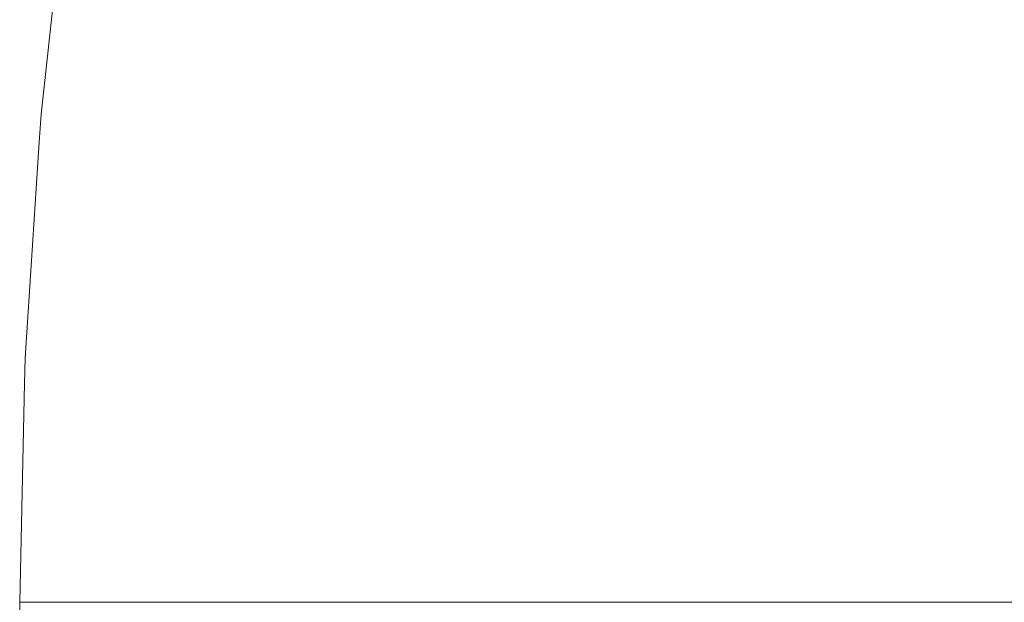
# Model space of a CAD drawing. Header units: centimetres. Extents: x -25.9 to 27.4, y 34.1 to 35.9.
# Tile 48 of 256: x -25.8535 to -25.8359, y 35.8401 to 35.8505. Entities that reach past the tile are written whole.
import ezdxf

# ---------------------------------------------------------------- set-up
doc = ezdxf.new("R2010")
doc.units = ezdxf.units.CM
doc.header["$LTSCALE"] = 2.54
doc.layers.add('Lucido design-1', color=7, linetype='Continuous')

# ---------------------------------------------------------------- blocks, each defined once
blk = doc.blocks.new('Gruppo-5-1')
at = {"color": 7, "linetype": 'Continuous', "lineweight": 9}
for points, invisible_edges in [([(-25.852664, 35.85262, -9.481992), (-25.853079, 35.848828, -9.481992), (-25.853032, 35.848823, -9.478917), (-25.852558, 35.853158, -9.478917)], 14), ([(-25.852664, 35.85262, -33.448755), (-25.853079, 35.848828, -33.448755), (-25.853032, 35.848823, -33.44568), (-25.852558, 35.853158, -33.44568)], 14), ([(-25.85251, 35.853152, -10.086352), (-25.852985, 35.848819, -10.086352), (-25.853079, 35.848828, -10.081992), (-25.852664, 35.85262, -10.081992)], 11), ([(-25.85251, 35.853152, -34.053115), (-25.852985, 35.848819, -34.053115), (-25.853079, 35.848828, -34.048755), (-25.852664, 35.85262, -34.048755)], 11), ([(-25.852819, 35.848805, -9.474771), (-25.852346, 35.853131, -9.474771), (-25.852558, 35.853158, -9.478917), (-25.853032, 35.848823, -9.478917)], 15), ([(-25.852819, 35.848805, -33.441534), (-25.852346, 35.853131, -33.441534), (-25.852558, 35.853158, -33.44568), (-25.853032, 35.848823, -33.44568)], 15), ([(-25.852985, 35.848819, -10.086352), (-25.85251, 35.853152, -10.086352), (-25.852246, 35.853117, -10.090484), (-25.85272, 35.848796, -10.090484)], 15), ([(-25.852985, 35.848819, -34.053115), (-25.85251, 35.853152, -34.053115), (-25.852246, 35.853117, -34.057247), (-25.85272, 35.848796, -34.057247)], 15), ([(-25.852435, 35.848771, -9.470635), (-25.851963, 35.85308, -9.470635), (-25.852346, 35.853131, -9.474771), (-25.852819, 35.848805, -9.474771)], 15), ([(-25.852435, 35.848771, -33.437398), (-25.851963, 35.85308, -33.437398), (-25.852346, 35.853131, -33.441534), (-25.852819, 35.848805, -33.441534)], 15), ([(-25.85272, 35.848796, -10.090484), (-25.852246, 35.853117, -10.090484), (-25.851813, 35.85306, -10.094598), (-25.852285, 35.848758, -10.094598)], 15), ([(-25.85272, 35.848796, -34.057247), (-25.852246, 35.853117, -34.057247), (-25.851813, 35.85306, -34.061361), (-25.852285, 35.848758, -34.061361)], 15), ([(-25.851879, 35.848723, -9.466514), (-25.85141, 35.853007, -9.466514), (-25.851963, 35.85308, -9.470635), (-25.852435, 35.848771, -9.470635)], 15), ([(-25.851879, 35.848723, -33.433277), (-25.85141, 35.853007, -33.433277), (-25.851963, 35.85308, -33.437398), (-25.852435, 35.848771, -33.437398)], 15), ([(-25.852285, 35.848758, -10.094598), (-25.851813, 35.85306, -10.094598), (-25.851213, 35.852981, -10.098688), (-25.851681, 35.848705, -10.098688)], 15), ([(-25.852285, 35.848758, -34.061361), (-25.851813, 35.85306, -34.061361), (-25.851213, 35.852981, -34.065451), (-25.851681, 35.848705, -34.065451)], 15), ([(-25.851152, 35.848659, -9.462417), (-25.850686, 35.852912, -9.462417), (-25.85141, 35.853007, -9.466514), (-25.851879, 35.848723, -9.466514)], 15), ([(-25.851152, 35.848659, -33.42918), (-25.850686, 35.852912, -33.42918), (-25.85141, 35.853007, -33.433277), (-25.851879, 35.848723, -33.433277)], 15), ([(-25.851681, 35.848705, -10.098688), (-25.851213, 35.852981, -10.098688), (-25.850446, 35.85288, -10.102745), (-25.850911, 35.848638, -10.102745)], 15), ([(-25.851681, 35.848705, -34.065451), (-25.851213, 35.852981, -34.065451), (-25.850446, 35.85288, -34.069508), (-25.850911, 35.848638, -34.069508)], 15), ([(-25.850255, 35.848581, -9.45835), (-25.849794, 35.852795, -9.45835), (-25.850686, 35.852912, -9.462417), (-25.851152, 35.848659, -9.462417)], 15), ([(-25.850255, 35.848581, -33.425113), (-25.849794, 35.852795, -33.425113), (-25.850686, 35.852912, -33.42918), (-25.851152, 35.848659, -33.42918)], 15), ([(-25.850911, 35.848638, -10.102745), (-25.850446, 35.85288, -10.102745), (-25.849514, 35.852758, -10.106763), (-25.849975, 35.848556, -10.106763)], 15), ([(-25.850911, 35.848638, -34.069508), (-25.850446, 35.85288, -34.069508), (-25.849514, 35.852758, -34.073526), (-25.849975, 35.848556, -34.073526)], 15), ([(-25.849189, 35.848487, -9.45432), (-25.848733, 35.852655, -9.45432), (-25.849794, 35.852795, -9.45835), (-25.850255, 35.848581, -9.45835)], 15), ([(-25.849189, 35.848487, -33.421083), (-25.848733, 35.852655, -33.421083), (-25.849794, 35.852795, -33.425113), (-25.850255, 35.848581, -33.425113)], 15), ([(-25.849975, 35.848556, -10.106763), (-25.849514, 35.852758, -10.106763), (-25.84842, 35.852614, -10.110736), (-25.848875, 35.84846, -10.110736)], 15), ([(-25.849975, 35.848556, -34.073526), (-25.849514, 35.852758, -34.073526), (-25.84842, 35.852614, -34.077499), (-25.848875, 35.84846, -34.077499)], 15), ([(-25.853079, 35.848828, -9.481992), (-25.852664, 35.85262, -9.481992), (-25.852664, 35.85262, -10.081992), (-25.853079, 35.848828, -10.081992)], 10), ([(-25.853079, 35.848828, -33.448755), (-25.852664, 35.85262, -33.448755), (-25.852664, 35.85262, -34.048755), (-25.853079, 35.848828, -34.048755)], 10), ([(-25.847956, 35.848379, -9.450335), (-25.847506, 35.852493, -9.450335), (-25.848733, 35.852655, -9.45432), (-25.849189, 35.848487, -9.45432)], 15), ([(-25.847956, 35.848379, -33.417098), (-25.847506, 35.852493, -33.417098), (-25.848733, 35.852655, -33.421083), (-25.849189, 35.848487, -33.421083)], 15), ([(-25.848875, 35.84846, -10.110736), (-25.84842, 35.852614, -10.110736), (-25.847166, 35.852449, -10.114657), (-25.847615, 35.848349, -10.114657)], 15), ([(-25.848875, 35.84846, -34.077499), (-25.84842, 35.852614, -34.077499), (-25.847166, 35.852449, -34.08142), (-25.847615, 35.848349, -34.08142)], 15), ([(-25.846557, 35.848257, -9.446402), (-25.846113, 35.85231, -9.446402), (-25.847506, 35.852493, -9.450335), (-25.847956, 35.848379, -9.450335)], 15), ([(-25.846557, 35.848257, -33.413165), (-25.846113, 35.85231, -33.413165), (-25.847506, 35.852493, -33.417098), (-25.847956, 35.848379, -33.417098)], 15), ([(-25.847615, 35.848349, -10.114657), (-25.847166, 35.852449, -10.114657), (-25.845754, 35.852263, -10.118519), (-25.846196, 35.848225, -10.118519)], 15), ([(-25.847615, 35.848349, -34.08142), (-25.847166, 35.852449, -34.08142), (-25.845754, 35.852263, -34.085282), (-25.846196, 35.848225, -34.085282)], 15), ([(-25.844993, 35.84812, -9.442527), (-25.844557, 35.852105, -9.442527), (-25.846113, 35.85231, -9.446402), (-25.846557, 35.848257, -9.446402)], 15), ([(-25.844993, 35.84812, -33.40929), (-25.844557, 35.852105, -33.40929), (-25.846113, 35.85231, -33.413165), (-25.846557, 35.848257, -33.413165)], 15), ([(-25.846196, 35.848225, -10.118519), (-25.845754, 35.852263, -10.118519), (-25.844187, 35.852056, -10.122315), (-25.844621, 35.848088, -10.122315)], 15), ([(-25.846196, 35.848225, -34.085282), (-25.845754, 35.852263, -34.085282), (-25.844187, 35.852056, -34.089078), (-25.844621, 35.848088, -34.089078)], 15), ([(-25.843269, 35.847969, -9.438717), (-25.84284, 35.851879, -9.438717), (-25.844557, 35.852105, -9.442527), (-25.844993, 35.84812, -9.442527)], 15), ([(-25.843269, 35.847969, -33.40548), (-25.84284, 35.851879, -33.40548), (-25.844557, 35.852105, -33.40929), (-25.844993, 35.84812, -33.40929)], 15), ([(-25.844621, 35.848088, -10.122315), (-25.844187, 35.852056, -10.122315), (-25.842468, 35.85183, -10.126041), (-25.842894, 35.847936, -10.126041)], 15), ([(-25.844621, 35.848088, -34.089078), (-25.844187, 35.852056, -34.089078), (-25.842468, 35.85183, -34.092804), (-25.842894, 35.847936, -34.092804)], 15), ([(-25.841385, 35.847804, -9.43498), (-25.840965, 35.851632, -9.43498), (-25.84284, 35.851879, -9.438717), (-25.843269, 35.847969, -9.438717)], 15), ([(-25.841385, 35.847804, -33.401743), (-25.840965, 35.851632, -33.401743), (-25.84284, 35.851879, -33.40548), (-25.843269, 35.847969, -33.40548)], 15), ([(-25.842894, 35.847936, -10.126041), (-25.842468, 35.85183, -10.126041), (-25.8406, 35.851584, -10.129688), (-25.841018, 35.847772, -10.129688)], 15), ([(-25.842894, 35.847936, -34.092804), (-25.842468, 35.85183, -34.092804), (-25.8406, 35.851584, -34.096451), (-25.841018, 35.847772, -34.096451)], 15), ([(-25.839344, 35.847626, -9.431322), (-25.838935, 35.851365, -9.431322), (-25.840965, 35.851632, -9.43498), (-25.841385, 35.847804, -9.43498)], 15), ([(-25.839344, 35.847626, -33.398085), (-25.838935, 35.851365, -33.398085), (-25.840965, 35.851632, -33.401743), (-25.841385, 35.847804, -33.401743)], 15), ([(-25.841018, 35.847772, -10.129688), (-25.8406, 35.851584, -10.129688), (-25.838588, 35.851319, -10.133253), (-25.838995, 35.847595, -10.133253)], 15), ([(-25.841018, 35.847772, -34.096451), (-25.8406, 35.851584, -34.096451), (-25.838588, 35.851319, -34.100016), (-25.838995, 35.847595, -34.100016)], 15), ([(-25.837151, 35.847434, -9.42775), (-25.836752, 35.851078, -9.42775), (-25.838935, 35.851365, -9.431322), (-25.839344, 35.847626, -9.431322)], 15), ([(-25.837151, 35.847434, -33.394513), (-25.836752, 35.851078, -33.394513), (-25.838935, 35.851365, -33.398085), (-25.839344, 35.847626, -33.398085)], 15), ([(-25.838995, 35.847595, -10.133253), (-25.838588, 35.851319, -10.133253), (-25.836434, 35.851036, -10.136728), (-25.836831, 35.847406, -10.136728)], 15), ([(-25.838995, 35.847595, -34.100016), (-25.838588, 35.851319, -34.100016), (-25.836434, 35.851036, -34.103491), (-25.836831, 35.847406, -34.103491)], 15), ([(-25.834808, 35.847229, -9.424269), (-25.83442, 35.850771, -9.424269), (-25.836752, 35.851078, -9.42775), (-25.837151, 35.847434, -9.42775)], 15), ([(-25.834808, 35.847229, -33.391033), (-25.83442, 35.850771, -33.391033), (-25.836752, 35.851078, -33.394513), (-25.837151, 35.847434, -33.394513)], 15), ([(-25.836831, 35.847406, -10.136728), (-25.836434, 35.851036, -10.136728), (-25.834143, 35.850734, -10.140108), (-25.834529, 35.847205, -10.140108)], 15), ([(-25.836831, 35.847406, -34.103491), (-25.836434, 35.851036, -34.103491), (-25.834143, 35.850734, -34.106871), (-25.834529, 35.847205, -34.106871)], 15), ([(-25.853112, 35.848331, -9.481992), (-25.853365, 35.844474, -9.481992), (-25.853318, 35.844472, -9.478917), (-25.853032, 35.848823, -9.478917)], 14), ([(-25.853112, 35.848331, -33.448755), (-25.853365, 35.844474, -33.448755), (-25.853318, 35.844472, -33.44568), (-25.853032, 35.848823, -33.44568)], 14), ([(-25.852985, 35.848819, -10.086352), (-25.85327, 35.84447, -10.086352), (-25.853365, 35.844474, -10.081992), (-25.853112, 35.848331, -10.081992)], 11), ([(-25.852985, 35.848819, -34.053115), (-25.85327, 35.84447, -34.053115), (-25.853365, 35.844474, -34.048755), (-25.853112, 35.848331, -34.048755)], 11), ([(-25.853104, 35.844463, -9.474771), (-25.852819, 35.848805, -9.474771), (-25.853032, 35.848823, -9.478917), (-25.853318, 35.844472, -9.478917)], 15), ([(-25.853104, 35.844463, -33.441534), (-25.852819, 35.848805, -33.441534), (-25.853032, 35.848823, -33.44568), (-25.853318, 35.844472, -33.44568)], 15), ([(-25.85327, 35.84447, -10.086352), (-25.852985, 35.848819, -10.086352), (-25.85272, 35.848796, -10.090484), (-25.853004, 35.844458, -10.090484)], 15), ([(-25.85327, 35.84447, -34.053115), (-25.852985, 35.848819, -34.053115), (-25.85272, 35.848796, -34.057247), (-25.853004, 35.844458, -34.057247)], 15), ([(-25.853032, 35.848823, -9.478917), (-25.853079, 35.848828, -9.481992), (-25.853112, 35.848331, -9.481992)], 9), ([(-25.853079, 35.848828, -10.081992), (-25.853112, 35.848331, -10.081992), (-25.853112, 35.848331, -9.481992), (-25.853079, 35.848828, -9.481992)], 10), ([(-25.853112, 35.848331, -10.081992), (-25.853079, 35.848828, -10.081992), (-25.852985, 35.848819, -10.086352)], 10), ([(-25.853032, 35.848823, -33.44568), (-25.853079, 35.848828, -33.448755), (-25.853112, 35.848331, -33.448755)], 9), ([(-25.853079, 35.848828, -34.048755), (-25.853112, 35.848331, -34.048755), (-25.853112, 35.848331, -33.448755), (-25.853079, 35.848828, -33.448755)], 10), ([(-25.853112, 35.848331, -34.048755), (-25.853079, 35.848828, -34.048755), (-25.852985, 35.848819, -34.053115)], 10), ([(-25.852718, 35.844446, -9.470635), (-25.852435, 35.848771, -9.470635), (-25.852819, 35.848805, -9.474771), (-25.853104, 35.844463, -9.474771)], 15), ([(-25.852718, 35.844446, -33.437398), (-25.852435, 35.848771, -33.437398), (-25.852819, 35.848805, -33.441534), (-25.853104, 35.844463, -33.441534)], 15), ([(-25.853004, 35.844458, -10.090484), (-25.85272, 35.848796, -10.090484), (-25.852285, 35.848758, -10.094598), (-25.852568, 35.844439, -10.094598)], 15), ([(-25.853004, 35.844458, -34.057247), (-25.85272, 35.848796, -34.057247), (-25.852285, 35.848758, -34.061361), (-25.852568, 35.844439, -34.061361)], 15), ([(-25.852161, 35.844421, -9.466514), (-25.851879, 35.848723, -9.466514), (-25.852435, 35.848771, -9.470635), (-25.852718, 35.844446, -9.470635)], 15), ([(-25.852161, 35.844421, -33.433277), (-25.851879, 35.848723, -33.433277), (-25.852435, 35.848771, -33.437398), (-25.852718, 35.844446, -33.437398)], 15), ([(-25.852568, 35.844439, -10.094598), (-25.852285, 35.848758, -10.094598), (-25.851681, 35.848705, -10.098688), (-25.851963, 35.844413, -10.098688)], 15), ([(-25.852568, 35.844439, -34.061361), (-25.852285, 35.848758, -34.061361), (-25.851681, 35.848705, -34.065451), (-25.851963, 35.844413, -34.065451)], 15), ([(-25.851432, 35.84439, -9.462417), (-25.851152, 35.848659, -9.462417), (-25.851879, 35.848723, -9.466514), (-25.852161, 35.844421, -9.466514)], 15), ([(-25.851432, 35.84439, -33.42918), (-25.851152, 35.848659, -33.42918), (-25.851879, 35.848723, -33.433277), (-25.852161, 35.844421, -33.433277)], 15), ([(-25.851963, 35.844413, -10.098688), (-25.851681, 35.848705, -10.098688), (-25.850911, 35.848638, -10.102745), (-25.85119, 35.844379, -10.102745)], 15), ([(-25.851963, 35.844413, -34.065451), (-25.851681, 35.848705, -34.065451), (-25.850911, 35.848638, -34.069508), (-25.85119, 35.844379, -34.069508)], 15), ([(-25.850533, 35.84435, -9.45835), (-25.850255, 35.848581, -9.45835), (-25.851152, 35.848659, -9.462417), (-25.851432, 35.84439, -9.462417)], 15), ([(-25.850533, 35.84435, -33.425113), (-25.850255, 35.848581, -33.425113), (-25.851152, 35.848659, -33.42918), (-25.851432, 35.84439, -33.42918)], 15), ([(-25.85119, 35.844379, -10.102745), (-25.850911, 35.848638, -10.102745), (-25.849975, 35.848556, -10.106763), (-25.850251, 35.844338, -10.106763)], 15), ([(-25.85119, 35.844379, -34.069508), (-25.850911, 35.848638, -34.069508), (-25.849975, 35.848556, -34.073526), (-25.850251, 35.844338, -34.073526)], 15), ([(-25.849464, 35.844304, -9.45432), (-25.849189, 35.848487, -9.45432), (-25.850255, 35.848581, -9.45835), (-25.850533, 35.84435, -9.45835)], 15), ([(-25.849464, 35.844304, -33.421083), (-25.849189, 35.848487, -33.421083), (-25.850255, 35.848581, -33.425113), (-25.850533, 35.84435, -33.425113)], 15), ([(-25.850251, 35.844338, -10.106763), (-25.849975, 35.848556, -10.106763), (-25.848875, 35.84846, -10.110736), (-25.849149, 35.84429, -10.110736)], 15), ([(-25.850251, 35.844338, -34.073526), (-25.849975, 35.848556, -34.073526), (-25.848875, 35.84846, -34.077499), (-25.849149, 35.84429, -34.077499)], 15), ([(-25.848227, 35.84425, -9.450335), (-25.847956, 35.848379, -9.450335), (-25.849189, 35.848487, -9.45432), (-25.849464, 35.844304, -9.45432)], 15), ([(-25.848227, 35.84425, -33.417098), (-25.847956, 35.848379, -33.417098), (-25.849189, 35.848487, -33.421083), (-25.849464, 35.844304, -33.421083)], 15), ([(-25.853365, 35.844474, -9.481992), (-25.853112, 35.848331, -9.481992), (-25.853112, 35.848331, -10.081992), (-25.853365, 35.844474, -10.081992)], 10), ([(-25.853365, 35.844474, -33.448755), (-25.853112, 35.848331, -33.448755), (-25.853112, 35.848331, -34.048755), (-25.853365, 35.844474, -34.048755)], 10), ([(-25.849149, 35.84429, -10.110736), (-25.848875, 35.84846, -10.110736), (-25.847615, 35.848349, -10.114657), (-25.847885, 35.844235, -10.114657)], 15), ([(-25.849149, 35.84429, -34.077499), (-25.848875, 35.84846, -34.077499), (-25.847615, 35.848349, -34.08142), (-25.847885, 35.844235, -34.08142)], 15), ([(-25.846823, 35.844188, -9.446402), (-25.846557, 35.848257, -9.446402), (-25.847956, 35.848379, -9.450335), (-25.848227, 35.84425, -9.450335)], 15), ([(-25.846823, 35.844188, -33.413165), (-25.846557, 35.848257, -33.413165), (-25.847956, 35.848379, -33.417098), (-25.848227, 35.84425, -33.417098)], 15), ([(-25.847885, 35.844235, -10.114657), (-25.847615, 35.848349, -10.114657), (-25.846196, 35.848225, -10.118519), (-25.846462, 35.844173, -10.118519)], 15), ([(-25.847885, 35.844235, -34.08142), (-25.847615, 35.848349, -34.08142), (-25.846196, 35.848225, -34.085282), (-25.846462, 35.844173, -34.085282)], 15), ([(-25.845256, 35.84412, -9.442527), (-25.844993, 35.84812, -9.442527), (-25.846557, 35.848257, -9.446402), (-25.846823, 35.844188, -9.446402)], 15), ([(-25.845256, 35.84412, -33.40929), (-25.844993, 35.84812, -33.40929), (-25.846557, 35.848257, -33.413165), (-25.846823, 35.844188, -33.413165)], 15), ([(-25.846462, 35.844173, -10.118519), (-25.846196, 35.848225, -10.118519), (-25.844621, 35.848088, -10.122315), (-25.844882, 35.844104, -10.122315)], 15), ([(-25.846462, 35.844173, -34.085282), (-25.846196, 35.848225, -34.085282), (-25.844621, 35.848088, -34.089078), (-25.844882, 35.844104, -34.089078)], 15), ([(-25.843526, 35.844044, -9.438717), (-25.843269, 35.847969, -9.438717), (-25.844993, 35.84812, -9.442527), (-25.845256, 35.84412, -9.442527)], 15), ([(-25.843526, 35.844044, -33.40548), (-25.843269, 35.847969, -33.40548), (-25.844993, 35.84812, -33.40929), (-25.845256, 35.84412, -33.40929)], 15), ([(-25.844882, 35.844104, -10.122315), (-25.844621, 35.848088, -10.122315), (-25.842894, 35.847936, -10.126041), (-25.84315, 35.844028, -10.126041)], 15), ([(-25.844882, 35.844104, -34.089078), (-25.844621, 35.848088, -34.089078), (-25.842894, 35.847936, -34.092804), (-25.84315, 35.844028, -34.092804)], 15), ([(-25.841637, 35.843962, -9.43498), (-25.841385, 35.847804, -9.43498), (-25.843269, 35.847969, -9.438717), (-25.843526, 35.844044, -9.438717)], 15), ([(-25.841637, 35.843962, -33.401743), (-25.841385, 35.847804, -33.401743), (-25.843269, 35.847969, -33.40548), (-25.843526, 35.844044, -33.40548)], 15), ([(-25.84315, 35.844028, -10.126041), (-25.842894, 35.847936, -10.126041), (-25.841018, 35.847772, -10.129688), (-25.841268, 35.843946, -10.129688)], 15), ([(-25.84315, 35.844028, -34.092804), (-25.842894, 35.847936, -34.092804), (-25.841018, 35.847772, -34.096451), (-25.841268, 35.843946, -34.096451)], 15), ([(-25.83959, 35.843873, -9.431322), (-25.839344, 35.847626, -9.431322), (-25.841385, 35.847804, -9.43498), (-25.841637, 35.843962, -9.43498)], 15), ([(-25.83959, 35.843873, -33.398085), (-25.839344, 35.847626, -33.398085), (-25.841385, 35.847804, -33.401743), (-25.841637, 35.843962, -33.401743)], 15), ([(-25.841268, 35.843946, -10.129688), (-25.841018, 35.847772, -10.129688), (-25.838995, 35.847595, -10.133253), (-25.83924, 35.843857, -10.133253)], 15), ([(-25.841268, 35.843946, -34.096451), (-25.841018, 35.847772, -34.096451), (-25.838995, 35.847595, -34.100016), (-25.83924, 35.843857, -34.100016)], 15), ([(-25.837391, 35.843777, -9.42775), (-25.837151, 35.847434, -9.42775), (-25.839344, 35.847626, -9.431322), (-25.83959, 35.843873, -9.431322)], 15), ([(-25.837391, 35.843777, -33.394513), (-25.837151, 35.847434, -33.394513), (-25.839344, 35.847626, -33.398085), (-25.83959, 35.843873, -33.398085)], 15), ([(-25.83924, 35.843857, -10.133253), (-25.838995, 35.847595, -10.133253), (-25.836831, 35.847406, -10.136728), (-25.83707, 35.843763, -10.136728)], 15), ([(-25.83924, 35.843857, -34.100016), (-25.838995, 35.847595, -34.100016), (-25.836831, 35.847406, -34.103491), (-25.83707, 35.843763, -34.103491)], 15), ([(-25.835041, 35.843674, -9.424269), (-25.834808, 35.847229, -9.424269), (-25.837151, 35.847434, -9.42775), (-25.837391, 35.843777, -9.42775)], 15), ([(-25.835041, 35.843674, -33.391033), (-25.834808, 35.847229, -33.391033), (-25.837151, 35.847434, -33.394513), (-25.837391, 35.843777, -33.394513)], 15), ([(-25.83707, 35.843763, -10.136728), (-25.836831, 35.847406, -10.136728), (-25.834529, 35.847205, -10.140108), (-25.834762, 35.843662, -10.140108)], 15), ([(-25.83707, 35.843763, -34.103491), (-25.836831, 35.847406, -34.103491), (-25.834529, 35.847205, -34.106871), (-25.834762, 35.843662, -34.106871)], 15), ([(-25.853375, 35.844028, -9.481992), (-25.85346, 35.840112, -9.481992), (-25.853413, 35.840112, -9.478917), (-25.853318, 35.844472, -9.478917)], 12), ([(-25.853375, 35.844028, -33.448755), (-25.85346, 35.840112, -33.448755), (-25.853413, 35.840112, -33.44568), (-25.853318, 35.844472, -33.44568)], 12), ([(-25.85327, 35.84447, -10.086352), (-25.853365, 35.840112, -10.086352), (-25.85346, 35.840112, -10.081992), (-25.853375, 35.844028, -10.081992)], 9), ([(-25.85327, 35.84447, -34.053115), (-25.853365, 35.840112, -34.053115), (-25.85346, 35.840112, -34.048755), (-25.853375, 35.844028, -34.048755)], 9), ([(-25.853318, 35.844472, -9.478917), (-25.853413, 35.840112, -9.478917), (-25.853347, 35.840112, -9.477633)], 9), ([(-25.853318, 35.844472, -33.44568), (-25.853413, 35.840112, -33.44568), (-25.853347, 35.840112, -33.444396)], 9), ([(-25.853318, 35.844472, -9.478917), (-25.853365, 35.844474, -9.481992), (-25.853375, 35.844028, -9.481992)], 9), ([(-25.853365, 35.844474, -10.081992), (-25.853375, 35.844028, -10.081992), (-25.853375, 35.844028, -9.481992), (-25.853365, 35.844474, -9.481992)], 10), ([(-25.853375, 35.844028, -10.081992), (-25.853365, 35.844474, -10.081992), (-25.85327, 35.84447, -10.086352)], 10), ([(-25.853318, 35.844472, -33.44568), (-25.853365, 35.844474, -33.448755), (-25.853375, 35.844028, -33.448755)], 9), ([(-25.853365, 35.844474, -34.048755), (-25.853375, 35.844028, -34.048755), (-25.853375, 35.844028, -33.448755), (-25.853365, 35.844474, -33.448755)], 10), ([(-25.853375, 35.844028, -34.048755), (-25.853365, 35.844474, -34.048755), (-25.85327, 35.84447, -34.053115)], 10), ([(-25.853365, 35.840112, -10.086352), (-25.85327, 35.84447, -10.086352), (-25.853004, 35.844458, -10.090484), (-25.853099, 35.840112, -10.090484)], 7), ([(-25.853365, 35.840112, -34.053115), (-25.85327, 35.84447, -34.053115), (-25.853004, 35.844458, -34.057247), (-25.853099, 35.840112, -34.057247)], 7), ([(-25.853347, 35.840112, -9.477633), (-25.853199, 35.840112, -9.474771), (-25.853104, 35.844463, -9.474771), (-25.853318, 35.844472, -9.478917)], 14), ([(-25.853347, 35.840112, -33.444396), (-25.853199, 35.840112, -33.441534), (-25.853104, 35.844463, -33.441534), (-25.853318, 35.844472, -33.44568)], 14), ([(-25.853104, 35.844463, -9.474771), (-25.853199, 35.840112, -9.474771), (-25.85308, 35.840112, -9.473501)], 9), ([(-25.853104, 35.844463, -33.441534), (-25.853199, 35.840112, -33.441534), (-25.85308, 35.840112, -33.440264)], 9), ([(-25.85308, 35.840112, -9.473501), (-25.852813, 35.840112, -9.470635), (-25.852718, 35.844446, -9.470635), (-25.853104, 35.844463, -9.474771)], 14), ([(-25.85308, 35.840112, -33.440264), (-25.852813, 35.840112, -33.437398), (-25.852718, 35.844446, -33.437398), (-25.853104, 35.844463, -33.441534)], 14), ([(-25.853099, 35.840112, -10.090484), (-25.853004, 35.844458, -10.090484), (-25.852568, 35.844439, -10.094598), (-25.852662, 35.840112, -10.094598)], 7), ([(-25.853099, 35.840112, -34.057247), (-25.853004, 35.844458, -34.057247), (-25.852568, 35.844439, -34.061361), (-25.852662, 35.840112, -34.061361)], 7), ([(-25.852718, 35.844446, -9.470635), (-25.852813, 35.840112, -9.470635), (-25.852644, 35.840112, -9.469387)], 9), ([(-25.852718, 35.844446, -33.437398), (-25.852813, 35.840112, -33.437398), (-25.852644, 35.840112, -33.43615)], 9), ([(-25.852644, 35.840112, -9.469387), (-25.852255, 35.840112, -9.466514), (-25.852161, 35.844421, -9.466514), (-25.852718, 35.844446, -9.470635)], 14), ([(-25.852644, 35.840112, -33.43615), (-25.852255, 35.840112, -33.433277), (-25.852161, 35.844421, -33.433277), (-25.852718, 35.844446, -33.437398)], 14), ([(-25.852662, 35.840112, -10.094598), (-25.852568, 35.844439, -10.094598), (-25.851963, 35.844413, -10.098688), (-25.852056, 35.840112, -10.098688)], 7), ([(-25.852662, 35.840112, -34.061361), (-25.852568, 35.844439, -34.061361), (-25.851963, 35.844413, -34.065451), (-25.852056, 35.840112, -34.065451)], 7), ([(-25.852161, 35.844421, -9.466514), (-25.852255, 35.840112, -9.466514), (-25.852039, 35.840112, -9.465299)], 9), ([(-25.852161, 35.844421, -33.433277), (-25.852255, 35.840112, -33.433277), (-25.852039, 35.840112, -33.432062)], 9), ([(-25.852039, 35.840112, -9.465299), (-25.851525, 35.840112, -9.462417), (-25.851432, 35.84439, -9.462417), (-25.852161, 35.844421, -9.466514)], 14), ([(-25.852039, 35.840112, -33.432062), (-25.851525, 35.840112, -33.42918), (-25.851432, 35.84439, -33.42918), (-25.852161, 35.844421, -33.433277)], 14), ([(-25.852056, 35.840112, -10.098688), (-25.851963, 35.844413, -10.098688), (-25.85119, 35.844379, -10.102745), (-25.851283, 35.840112, -10.102745)], 7), ([(-25.852056, 35.840112, -34.065451), (-25.851963, 35.844413, -34.065451), (-25.85119, 35.844379, -34.069508), (-25.851283, 35.840112, -34.069508)], 7), ([(-25.851432, 35.84439, -9.462417), (-25.851525, 35.840112, -9.462417), (-25.851265, 35.840112, -9.461242)], 9), ([(-25.851432, 35.84439, -33.42918), (-25.851525, 35.840112, -33.42918), (-25.851265, 35.840112, -33.428005)], 9), ([(-25.851265, 35.840112, -9.461242), (-25.850625, 35.840112, -9.45835), (-25.850533, 35.84435, -9.45835), (-25.851432, 35.84439, -9.462417)], 14), ([(-25.851265, 35.840112, -33.428005), (-25.850625, 35.840112, -33.425113), (-25.850533, 35.84435, -33.425113), (-25.851432, 35.84439, -33.42918)], 14), ([(-25.851283, 35.840112, -10.102745), (-25.85119, 35.844379, -10.102745), (-25.850251, 35.844338, -10.106763), (-25.850343, 35.840112, -10.106763)], 7), ([(-25.851283, 35.840112, -34.069508), (-25.85119, 35.844379, -34.069508), (-25.850251, 35.844338, -34.073526), (-25.850343, 35.840112, -34.073526)], 7), ([(-25.850533, 35.84435, -9.45835), (-25.850625, 35.840112, -9.45835), (-25.850326, 35.840112, -9.457224)], 9), ([(-25.850533, 35.84435, -33.425113), (-25.850625, 35.840112, -33.425113), (-25.850326, 35.840112, -33.423988)], 9), ([(-25.850326, 35.840112, -9.457224), (-25.849555, 35.840112, -9.45432), (-25.849464, 35.844304, -9.45432), (-25.850533, 35.84435, -9.45835)], 14), ([(-25.850326, 35.840112, -33.423988), (-25.849555, 35.840112, -33.421083), (-25.849464, 35.844304, -33.421083), (-25.850533, 35.84435, -33.425113)], 14), ([(-25.850343, 35.840112, -10.106763), (-25.850251, 35.844338, -10.106763), (-25.849149, 35.84429, -10.110736), (-25.84924, 35.840112, -10.110736)], 7), ([(-25.850343, 35.840112, -34.073526), (-25.850251, 35.844338, -34.073526), (-25.849149, 35.84429, -34.077499), (-25.84924, 35.840112, -34.077499)], 7), ([(-25.849464, 35.844304, -9.45432), (-25.849555, 35.840112, -9.45432), (-25.849223, 35.840112, -9.453252)], 9), ([(-25.849464, 35.844304, -33.421083), (-25.849555, 35.840112, -33.421083), (-25.849223, 35.840112, -33.420015)], 9), ([(-25.849223, 35.840112, -9.453252), (-25.848317, 35.840112, -9.450335), (-25.848227, 35.84425, -9.450335), (-25.849464, 35.844304, -9.45432)], 14), ([(-25.849223, 35.840112, -33.420015), (-25.848317, 35.840112, -33.417098), (-25.848227, 35.84425, -33.417098), (-25.849464, 35.844304, -33.421083)], 14), ([(-25.84924, 35.840112, -10.110736), (-25.849149, 35.84429, -10.110736), (-25.847885, 35.844235, -10.114657), (-25.847974, 35.840112, -10.114657)], 7), ([(-25.84924, 35.840112, -34.077499), (-25.849149, 35.84429, -34.077499), (-25.847885, 35.844235, -34.08142), (-25.847974, 35.840112, -34.08142)], 7), ([(-25.848227, 35.84425, -9.450335), (-25.848317, 35.840112, -9.450335), (-25.847959, 35.840112, -9.449332)], 9), ([(-25.848227, 35.84425, -33.417098), (-25.848317, 35.840112, -33.417098), (-25.847959, 35.840112, -33.416095)], 9), ([(-25.847959, 35.840112, -9.449332), (-25.846912, 35.840112, -9.446402), (-25.846823, 35.844188, -9.446402), (-25.848227, 35.84425, -9.450335)], 14), ([(-25.847959, 35.840112, -33.416095), (-25.846912, 35.840112, -33.413165), (-25.846823, 35.844188, -33.413165), (-25.848227, 35.84425, -33.417098)], 14), ([(-25.847974, 35.840112, -10.114657), (-25.847885, 35.844235, -10.114657), (-25.846462, 35.844173, -10.118519), (-25.84655, 35.840112, -10.118519)], 7), ([(-25.847974, 35.840112, -34.08142), (-25.847885, 35.844235, -34.08142), (-25.846462, 35.844173, -34.085282), (-25.84655, 35.840112, -34.085282)], 7), ([(-25.846823, 35.844188, -9.446402), (-25.846912, 35.840112, -9.446402), (-25.846535, 35.840112, -9.445471)], 9), ([(-25.846823, 35.844188, -33.413165), (-25.846912, 35.840112, -33.413165), (-25.846535, 35.840112, -33.412234)], 9), ([(-25.846535, 35.840112, -9.445471), (-25.845343, 35.840112, -9.442527), (-25.845256, 35.84412, -9.442527), (-25.846823, 35.844188, -9.446402)], 14), ([(-25.846535, 35.840112, -33.412234), (-25.845343, 35.840112, -33.40929), (-25.845256, 35.84412, -33.40929), (-25.846823, 35.844188, -33.413165)], 14), ([(-25.84655, 35.840112, -10.118519), (-25.846462, 35.844173, -10.118519), (-25.844882, 35.844104, -10.122315), (-25.84497, 35.840112, -10.122315)], 7), ([(-25.84655, 35.840112, -34.085282), (-25.846462, 35.844173, -34.085282), (-25.844882, 35.844104, -34.089078), (-25.84497, 35.840112, -34.089078)], 7), ([(-25.845256, 35.84412, -9.442527), (-25.845343, 35.840112, -9.442527), (-25.844956, 35.840112, -9.441674)], 9), ([(-25.845256, 35.84412, -33.40929), (-25.845343, 35.840112, -33.40929), (-25.844956, 35.840112, -33.408437)], 9), ([(-25.844956, 35.840112, -9.441674), (-25.843612, 35.840112, -9.438717), (-25.843526, 35.844044, -9.438717), (-25.845256, 35.84412, -9.442527)], 14), ([(-25.844956, 35.840112, -33.408437), (-25.843612, 35.840112, -33.40548), (-25.843526, 35.844044, -33.40548), (-25.845256, 35.84412, -33.40929)], 14), ([(-25.84497, 35.840112, -10.122315), (-25.844882, 35.844104, -10.122315), (-25.84315, 35.844028, -10.126041), (-25.843236, 35.840112, -10.126041)], 7), ([(-25.84497, 35.840112, -34.089078), (-25.844882, 35.844104, -34.089078), (-25.84315, 35.844028, -34.092804), (-25.843236, 35.840112, -34.092804)], 7), ([(-25.85346, 35.840112, -10.081992), (-25.85346, 35.840112, -9.481992), (-25.853375, 35.844028, -9.481992), (-25.853375, 35.844028, -10.081992)], 4), ([(-25.85346, 35.840112, -34.048755), (-25.85346, 35.840112, -33.448755), (-25.853375, 35.844028, -33.448755), (-25.853375, 35.844028, -34.048755)], 4), ([(-25.843526, 35.844044, -9.438717), (-25.843612, 35.840112, -9.438717), (-25.843223, 35.840112, -9.437949)], 9), ([(-25.843526, 35.844044, -33.40548), (-25.843612, 35.840112, -33.40548), (-25.843223, 35.840112, -33.404712)], 9), ([(-25.843223, 35.840112, -9.437949), (-25.841721, 35.840112, -9.43498), (-25.841637, 35.843962, -9.43498), (-25.843526, 35.844044, -9.438717)], 14), ([(-25.843223, 35.840112, -33.404712), (-25.841721, 35.840112, -33.401743), (-25.841637, 35.843962, -33.401743), (-25.843526, 35.844044, -33.40548)], 14), ([(-25.843236, 35.840112, -10.126041), (-25.84315, 35.844028, -10.126041), (-25.841268, 35.843946, -10.129688), (-25.841352, 35.840112, -10.129688)], 7), ([(-25.843236, 35.840112, -34.092804), (-25.84315, 35.844028, -34.092804), (-25.841268, 35.843946, -34.096451), (-25.841352, 35.840112, -34.096451)], 7), ([(-25.841637, 35.843962, -9.43498), (-25.841721, 35.840112, -9.43498), (-25.84134, 35.840112, -9.434301)], 9), ([(-25.841637, 35.843962, -33.401743), (-25.841721, 35.840112, -33.401743), (-25.84134, 35.840112, -33.401064)], 9), ([(-25.84134, 35.840112, -9.434301), (-25.839672, 35.840112, -9.431322), (-25.83959, 35.843873, -9.431322), (-25.841637, 35.843962, -9.43498)], 14), ([(-25.84134, 35.840112, -33.401064), (-25.839672, 35.840112, -33.398085), (-25.83959, 35.843873, -33.398085), (-25.841637, 35.843962, -33.401743)], 14), ([(-25.841352, 35.840112, -10.129688), (-25.841268, 35.843946, -10.129688), (-25.83924, 35.843857, -10.133253), (-25.839322, 35.840112, -10.133253)], 7), ([(-25.841352, 35.840112, -34.096451), (-25.841268, 35.843946, -34.096451), (-25.83924, 35.843857, -34.100016), (-25.839322, 35.840112, -34.100016)], 7), ([(-25.83959, 35.843873, -9.431322), (-25.839672, 35.840112, -9.431322), (-25.839312, 35.840112, -9.430737)], 9), ([(-25.83959, 35.843873, -33.398085), (-25.839672, 35.840112, -33.398085), (-25.839312, 35.840112, -33.3975)], 9), ([(-25.839312, 35.840112, -9.430737), (-25.837471, 35.840112, -9.42775), (-25.837391, 35.843777, -9.42775), (-25.83959, 35.843873, -9.431322)], 14), ([(-25.839312, 35.840112, -33.3975), (-25.837471, 35.840112, -33.394513), (-25.837391, 35.843777, -33.394513), (-25.83959, 35.843873, -33.398085)], 14), ([(-25.839322, 35.840112, -10.133253), (-25.83924, 35.843857, -10.133253), (-25.83707, 35.843763, -10.136728), (-25.83715, 35.840112, -10.136728)], 7), ([(-25.839322, 35.840112, -34.100016), (-25.83924, 35.843857, -34.100016), (-25.83707, 35.843763, -34.103491), (-25.83715, 35.840112, -34.103491)], 7), ([(-25.837391, 35.843777, -9.42775), (-25.837471, 35.840112, -9.42775), (-25.837141, 35.840112, -9.427262)], 9), ([(-25.837391, 35.843777, -33.394513), (-25.837471, 35.840112, -33.394513), (-25.837141, 35.840112, -33.394025)], 9), ([(-25.837141, 35.840112, -9.427262), (-25.835119, 35.840112, -9.424269), (-25.835041, 35.843674, -9.424269), (-25.837391, 35.843777, -9.42775)], 14), ([(-25.837141, 35.840112, -33.394025), (-25.835119, 35.840112, -33.391033), (-25.835041, 35.843674, -33.391033), (-25.837391, 35.843777, -33.394513)], 14), ([(-25.83715, 35.840112, -10.136728), (-25.83707, 35.843763, -10.136728), (-25.834762, 35.843662, -10.140108), (-25.834839, 35.840112, -10.140108)], 7), ([(-25.83715, 35.840112, -34.103491), (-25.83707, 35.843763, -34.103491), (-25.834762, 35.843662, -34.106871), (-25.834839, 35.840112, -34.106871)], 7), ([(-25.853413, 35.840112, -9.478917), (-25.85346, 35.840112, -9.481992), (-25.85346, 34.240112, -9.481992), (-25.853413, 34.240112, -9.478917)], 8), ([(-25.853413, 35.840112, -33.44568), (-25.85346, 35.840112, -33.448755), (-25.85346, 34.240112, -33.448755), (-25.853413, 34.240112, -33.44568)], 8), ([(-25.853413, 34.240112, -9.478917), (-25.853347, 34.240112, -9.477633), (-25.853347, 35.840112, -9.477633), (-25.853413, 35.840112, -9.478917)], 10), ([(-25.853413, 34.240112, -33.44568), (-25.853347, 34.240112, -33.444396), (-25.853347, 35.840112, -33.444396), (-25.853413, 35.840112, -33.44568)], 10), ([(-25.853199, 35.840112, -9.474771), (-25.853347, 35.840112, -9.477633), (-25.853347, 34.240112, -9.477633), (-25.853199, 34.240112, -9.474771)], 10), ([(-25.853199, 35.840112, -33.441534), (-25.853347, 35.840112, -33.444396), (-25.853347, 34.240112, -33.444396), (-25.853199, 34.240112, -33.441534)], 10), ([(-25.853199, 34.240112, -9.474771), (-25.85308, 34.240112, -9.473501), (-25.85308, 35.840112, -9.473501), (-25.853199, 35.840112, -9.474771)], 10), ([(-25.853199, 34.240112, -33.441534), (-25.85308, 34.240112, -33.440264), (-25.85308, 35.840112, -33.440264), (-25.853199, 35.840112, -33.441534)], 10), ([(-25.852813, 35.840112, -9.470635), (-25.85308, 35.840112, -9.473501), (-25.85308, 34.240112, -9.473501), (-25.852813, 34.240112, -9.470635)], 10), ([(-25.852813, 35.840112, -33.437398), (-25.85308, 35.840112, -33.440264), (-25.85308, 34.240112, -33.440264), (-25.852813, 34.240112, -33.437398)], 10), ([(-25.852813, 34.240112, -9.470635), (-25.852644, 34.240112, -9.469387), (-25.852644, 35.840112, -9.469387), (-25.852813, 35.840112, -9.470635)], 10), ([(-25.852813, 34.240112, -33.437398), (-25.852644, 34.240112, -33.43615), (-25.852644, 35.840112, -33.43615), (-25.852813, 35.840112, -33.437398)], 10), ([(-25.852255, 35.840112, -9.466514), (-25.852644, 35.840112, -9.469387), (-25.852644, 34.240112, -9.469387), (-25.852255, 34.240112, -9.466514)], 10), ([(-25.852255, 35.840112, -33.433277), (-25.852644, 35.840112, -33.43615), (-25.852644, 34.240112, -33.43615), (-25.852255, 34.240112, -33.433277)], 10), ([(-25.852255, 34.240112, -9.466514), (-25.852039, 34.240112, -9.465299), (-25.852039, 35.840112, -9.465299), (-25.852255, 35.840112, -9.466514)], 10), ([(-25.852255, 34.240112, -33.433277), (-25.852039, 34.240112, -33.432062), (-25.852039, 35.840112, -33.432062), (-25.852255, 35.840112, -33.433277)], 10), ([(-25.851525, 35.840112, -9.462417), (-25.852039, 35.840112, -9.465299), (-25.852039, 34.240112, -9.465299), (-25.851525, 34.240112, -9.462417)], 10), ([(-25.851525, 35.840112, -33.42918), (-25.852039, 35.840112, -33.432062), (-25.852039, 34.240112, -33.432062), (-25.851525, 34.240112, -33.42918)], 10), ([(-25.851525, 34.240112, -9.462417), (-25.851265, 34.240112, -9.461242), (-25.851265, 35.840112, -9.461242), (-25.851525, 35.840112, -9.462417)], 10), ([(-25.851525, 34.240112, -33.42918), (-25.851265, 34.240112, -33.428005), (-25.851265, 35.840112, -33.428005), (-25.851525, 35.840112, -33.42918)], 10), ([(-25.850625, 35.840112, -9.45835), (-25.851265, 35.840112, -9.461242), (-25.851265, 34.240112, -9.461242), (-25.850625, 34.240112, -9.45835)], 10), ([(-25.850625, 35.840112, -33.425113), (-25.851265, 35.840112, -33.428005), (-25.851265, 34.240112, -33.428005), (-25.850625, 34.240112, -33.425113)], 10), ([(-25.850625, 34.240112, -9.45835), (-25.850326, 34.240112, -9.457224), (-25.850326, 35.840112, -9.457224), (-25.850625, 35.840112, -9.45835)], 10), ([(-25.850625, 34.240112, -33.425113), (-25.850326, 34.240112, -33.423988), (-25.850326, 35.840112, -33.423988), (-25.850625, 35.840112, -33.425113)], 10), ([(-25.849555, 35.840112, -9.45432), (-25.850326, 35.840112, -9.457224), (-25.850326, 34.240112, -9.457224), (-25.849555, 34.240112, -9.45432)], 10), ([(-25.849555, 35.840112, -33.421083), (-25.850326, 35.840112, -33.423988), (-25.850326, 34.240112, -33.423988), (-25.849555, 34.240112, -33.421083)], 10), ([(-25.849555, 34.240112, -9.45432), (-25.849223, 34.240112, -9.453252), (-25.849223, 35.840112, -9.453252), (-25.849555, 35.840112, -9.45432)], 10), ([(-25.849555, 34.240112, -33.421083), (-25.849223, 34.240112, -33.420015), (-25.849223, 35.840112, -33.420015), (-25.849555, 35.840112, -33.421083)], 10), ([(-25.848317, 35.840112, -9.450335), (-25.849223, 35.840112, -9.453252), (-25.849223, 34.240112, -9.453252), (-25.848317, 34.240112, -9.450335)], 10), ([(-25.848317, 35.840112, -33.417098), (-25.849223, 35.840112, -33.420015), (-25.849223, 34.240112, -33.420015), (-25.848317, 34.240112, -33.417098)], 10), ([(-25.848317, 34.240112, -9.450335), (-25.847959, 34.240112, -9.449332), (-25.847959, 35.840112, -9.449332), (-25.848317, 35.840112, -9.450335)], 10), ([(-25.848317, 34.240112, -33.417098), (-25.847959, 34.240112, -33.416095), (-25.847959, 35.840112, -33.416095), (-25.848317, 35.840112, -33.417098)], 10), ([(-25.846912, 35.840112, -9.446402), (-25.847959, 35.840112, -9.449332), (-25.847959, 34.240112, -9.449332), (-25.846912, 34.240112, -9.446402)], 10), ([(-25.846912, 35.840112, -33.413165), (-25.847959, 35.840112, -33.416095), (-25.847959, 34.240112, -33.416095), (-25.846912, 34.240112, -33.413165)], 10), ([(-25.846912, 34.240112, -9.446402), (-25.846535, 34.240112, -9.445471), (-25.846535, 35.840112, -9.445471), (-25.846912, 35.840112, -9.446402)], 10), ([(-25.846912, 34.240112, -33.413165), (-25.846535, 34.240112, -33.412234), (-25.846535, 35.840112, -33.412234), (-25.846912, 35.840112, -33.413165)], 10), ([(-25.845343, 35.840112, -9.442527), (-25.846535, 35.840112, -9.445471), (-25.846535, 34.240112, -9.445471), (-25.845343, 34.240112, -9.442527)], 10), ([(-25.845343, 35.840112, -33.40929), (-25.846535, 35.840112, -33.412234), (-25.846535, 34.240112, -33.412234), (-25.845343, 34.240112, -33.40929)], 10), ([(-25.845343, 34.240112, -9.442527), (-25.844956, 34.240112, -9.441674), (-25.844956, 35.840112, -9.441674), (-25.845343, 35.840112, -9.442527)], 10), ([(-25.845343, 34.240112, -33.40929), (-25.844956, 34.240112, -33.408437), (-25.844956, 35.840112, -33.408437), (-25.845343, 35.840112, -33.40929)], 10), ([(-25.843612, 35.840112, -9.438717), (-25.844956, 35.840112, -9.441674), (-25.844956, 34.240112, -9.441674), (-25.843612, 34.240112, -9.438717)], 10), ([(-25.843612, 35.840112, -33.40548), (-25.844956, 35.840112, -33.408437), (-25.844956, 34.240112, -33.408437), (-25.843612, 34.240112, -33.40548)], 10), ([(-25.843612, 34.240112, -9.438717), (-25.843223, 34.240112, -9.437949), (-25.843223, 35.840112, -9.437949), (-25.843612, 35.840112, -9.438717)], 10), ([(-25.843612, 34.240112, -33.40548), (-25.843223, 34.240112, -33.404712), (-25.843223, 35.840112, -33.404712), (-25.843612, 35.840112, -33.40548)], 10), ([(-25.841721, 35.840112, -9.43498), (-25.843223, 35.840112, -9.437949), (-25.843223, 34.240112, -9.437949), (-25.841721, 34.240112, -9.43498)], 10), ([(-25.841721, 35.840112, -33.401743), (-25.843223, 35.840112, -33.404712), (-25.843223, 34.240112, -33.404712), (-25.841721, 34.240112, -33.401743)], 10), ([(-25.841721, 34.240112, -9.43498), (-25.84134, 34.240112, -9.434301), (-25.84134, 35.840112, -9.434301), (-25.841721, 35.840112, -9.43498)], 10), ([(-25.841721, 34.240112, -33.401743), (-25.84134, 34.240112, -33.401064), (-25.84134, 35.840112, -33.401064), (-25.841721, 35.840112, -33.401743)], 10), ([(-25.839672, 35.840112, -9.431322), (-25.84134, 35.840112, -9.434301), (-25.84134, 34.240112, -9.434301), (-25.839672, 34.240112, -9.431322)], 10), ([(-25.839672, 35.840112, -33.398085), (-25.84134, 35.840112, -33.401064), (-25.84134, 34.240112, -33.401064), (-25.839672, 34.240112, -33.398085)], 10), ([(-25.839672, 34.240112, -9.431322), (-25.839312, 34.240112, -9.430737), (-25.839312, 35.840112, -9.430737), (-25.839672, 35.840112, -9.431322)], 10), ([(-25.839672, 34.240112, -33.398085), (-25.839312, 34.240112, -33.3975), (-25.839312, 35.840112, -33.3975), (-25.839672, 35.840112, -33.398085)], 10), ([(-25.837471, 35.840112, -9.42775), (-25.839312, 35.840112, -9.430737), (-25.839312, 34.240112, -9.430737), (-25.837471, 34.240112, -9.42775)], 10), ([(-25.837471, 35.840112, -33.394513), (-25.839312, 35.840112, -33.3975), (-25.839312, 34.240112, -33.3975), (-25.837471, 34.240112, -33.394513)], 10), ([(-25.837471, 34.240112, -9.42775), (-25.837141, 34.240112, -9.427262), (-25.837141, 35.840112, -9.427262), (-25.837471, 35.840112, -9.42775)], 10), ([(-25.837471, 34.240112, -33.394513), (-25.837141, 34.240112, -33.394025), (-25.837141, 35.840112, -33.394025), (-25.837471, 35.840112, -33.394513)], 10), ([(-25.835119, 35.840112, -9.424269), (-25.837141, 35.840112, -9.427262), (-25.837141, 34.240112, -9.427262), (-25.835119, 34.240112, -9.424269)], 10), ([(-25.835119, 35.840112, -33.391033), (-25.837141, 35.840112, -33.394025), (-25.837141, 34.240112, -33.394025), (-25.835119, 34.240112, -33.391033)], 10)]:
    blk.add_3dface(points, dxfattribs=dict(at, invisible_edges=invisible_edges))

msp = doc.modelspace()

# ---------------------------------------------------------------- block references
at = {"layer": 'Lucido design-1', "color": 7}
msp.add_blockref('Gruppo-5-1', (0, 0), dxfattribs=at)

doc.saveas('drawing.dxf')
